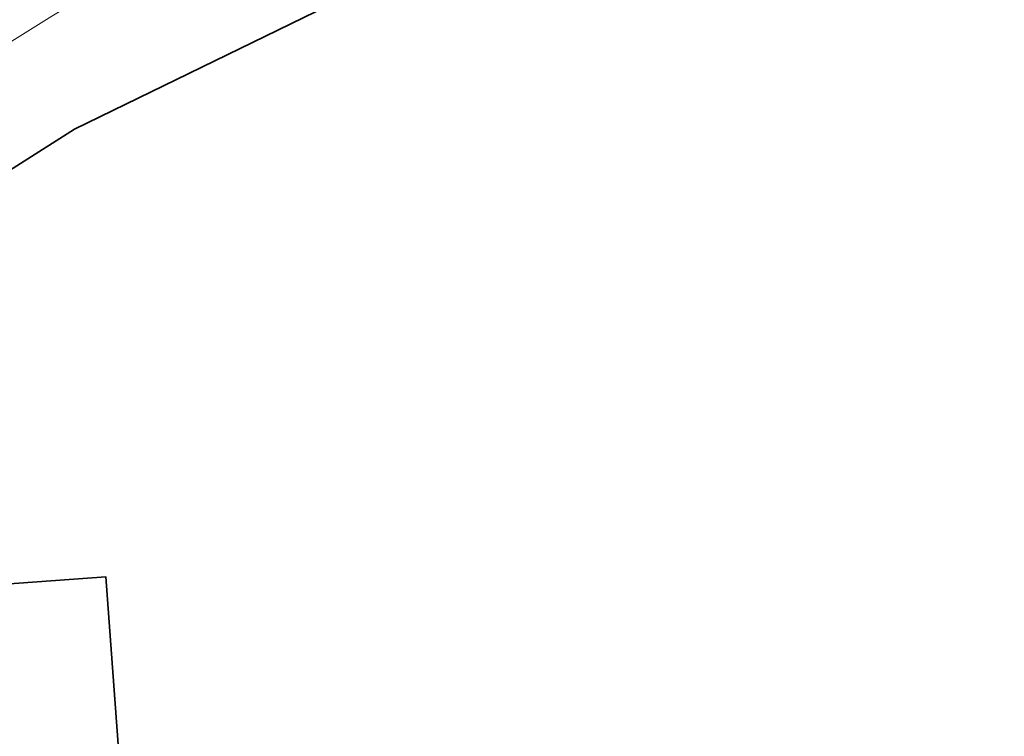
# Model space of a CAD drawing. Header units: metres. Extents: x 163628 to 167676, y 402708 to 405373.
# Tile 36 of 256: x 164325 to 164447, y 403246 to 403335. Entities that reach past the tile are written whole.
import ezdxf

# ---------------------------------------------------------------- set-up
doc = ezdxf.new("R2010")
doc.units = ezdxf.units.M
doc.layers.add('X-CA190022.004-UO-ARC_Arcering$0$N-GV-GR-GRAS-A-200 GRASMENGSEL 01 KRUIDENMENGSEL', color=44, linetype='Continuous', lineweight=18, transparency=0.5)
for name, color, linetype, lineweight in [('X-CA190022.004-UO-BGT_Ondergrond$0$GE_322_WGDInrit_Vlak_GEM', 253, 'Continuous', 9), ('X-CA190022.004-UO-BGT_Ondergrond$0$GE_401_OTDErf_Vlak_GEM', 253, 'Continuous', 9), ('X-CA190022.004-UO-BGT_Ondergrond$0$GE_541_OWTOever_slootkant_Vlak_GEM', 253, 'Continuous', 9), ('X-CA190022.004-UO-BGT_Ondergrond$0$GE_601_PNDgrondvlakpand_Vlak_MV_GEM', 34, 'Continuous', 35)]:
    doc.layers.add(name, color=color, linetype=linetype, lineweight=lineweight)

msp = doc.modelspace()

# ---------------------------------------------------------------- hatches: boundary and pattern name
at = {"layer": 'X-CA190022.004-UO-ARC_Arcering$0$N-GV-GR-GRAS-A-200 GRASMENGSEL 01 KRUIDENMENGSEL'}
h = msp.add_hatch(dxfattribs=at)
h.set_pattern_fill('AGR-GRAS_02-SO', color=256, scale=0.1, pattern_type=2)
h.set_pattern_definition([(0, (0, 0), (1, 1), [0.25, -0.75]), (0, (0.55, 0.6), (1, 1), [0.25, -0.75]), (90, (0.1, 0.35), (-1, 1), [0.25, -0.75]), (90, (0.5, 0.7), (-1, 1), [0.25, -0.75]), (45, (0.2, 0.7), (0, 1), [0.25, -1.164213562]), (135, (0.55, 0), (-1, 0), [0.25, -1.164213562]), (26.5650512, (0.25, 0.3), (1, 4e-10), [0.25, -1.986067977]), (26.5650512, (0.7, 0.8), (1, 4e-10), [0.25, -1.986067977]), (63.43494882, (0.7, 0), (5e-11, 1), [0.25, -1.986067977]), (63.43494882, (0.25, 0.45), (5e-11, 1), [0.25, -1.986067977]), (63.43494882, (0.6, 0.2), (5e-11, 1), [0.25, -1.986067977]), (116.5650512, (0, 0.55), (-4e-10, 1), [0.25, -1.986067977]), (153.43494882, (0.2, 0.15), (-1, 5e-11), [0.25, -1.986067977])])
edge = h.paths.add_edge_path()
edge.add_line((164426.617, 403420.12), (164425.948, 403421.459))
edge.add_line((164425.948, 403421.459), (164396.651, 403407.199))
edge.add_line((164396.651, 403407.199), (164370.322, 403394.225))
edge.add_line((164370.322, 403394.225), (164348.121, 403382.407))
edge.add_line((164348.121, 403382.407), (164330.425, 403372.846))
edge.add_line((164330.425, 403372.846), (164319.162, 403366.391))
edge.add_line((164319.162, 403366.391), (164296.168, 403352.517))
edge.add_line((164296.168, 403352.517), (164273.361, 403337.807))
edge.add_line((164273.361, 403337.807), (164265.474, 403332.533))
edge.add_line((164265.474, 403332.533), (164256.88, 403326.629))
edge.add_line((164256.88, 403326.629), (164249.633, 403321.48))
edge.add_line((164249.633, 403321.48), (164244.343, 403317.721))
edge.add_line((164244.343, 403317.721), (164240.156, 403314.657))
edge.add_line((164240.156, 403314.657), (164232.707, 403309.203))
edge.add_line((164232.707, 403309.203), (164214.782, 403295.659))
edge.add_line((164214.782, 403295.659), (164201.6, 403285.197))
edge.add_arc((164265.938, 403204.125), 103.5, 128.43539, 130.6698)
edge.add_line((164198.488, 403282.627), (164199.761, 403281.076))
edge.add_line((164199.761, 403281.076), (164205.032, 403285.787))
edge.add_arc((164271.675, 403211.231), 100, 128.43539, 131.79221, ccw=False)
edge.add_line((164209.512, 403289.561), (164215.701, 403294.473))
edge.add_line((164215.701, 403294.473), (164233.603, 403308))
edge.add_line((164233.603, 403308), (164241.042, 403313.446))
edge.add_line((164241.042, 403313.446), (164245.22, 403316.504))
edge.add_line((164245.22, 403316.504), (164250.502, 403320.258))
edge.add_line((164250.502, 403320.258), (164257.739, 403325.399))
edge.add_line((164257.739, 403325.399), (164266.316, 403331.291))
edge.add_line((164266.316, 403331.291), (164274.184, 403336.553))
edge.add_line((164274.184, 403336.553), (164296.962, 403351.244))
edge.add_line((164296.962, 403351.244), (164319.922, 403365.098))
edge.add_line((164319.922, 403365.098), (164331.155, 403371.535))
edge.add_line((164331.155, 403371.535), (164348.829, 403381.085))
edge.add_line((164348.829, 403381.085), (164371.006, 403392.89))
edge.add_line((164371.006, 403392.89), (164397.311, 403405.852))
edge.add_line((164397.311, 403405.852), (164426.617, 403420.12))

# ---------------------------------------------------------------- linework, layer by layer
at = {"layer": 'X-CA190022.004-UO-BGT_Ondergrond$0$GE_322_WGDInrit_Vlak_GEM', "flags": 128}
msp.add_lwpolyline([(164453.34, 403243.92), (164459.164, 403239.041), (164462.106, 403236.523), (164463.122, 403236.704), (164463.73, 403231.629), (164462.101, 403231.511), (164383.424, 403225.85), (164300.092, 403219.713), (164300.059, 403220.145), (164273.507, 403218.137), (164272.587, 403230.678), (164297.797, 403232.527), (164297.717, 403234.125), (164305.028, 403234.668), (164303.66, 403253.318), (164305.46, 403255.426), (164304.86, 403263.604), (164335.639, 403265.866), (164337.868, 403235.458), (164453.34, 403243.92)], dxfattribs=at)
at = {"layer": 'X-CA190022.004-UO-BGT_Ondergrond$0$GE_401_OTDErf_Vlak_GEM', "flags": 128}
for points in [[(164318.271, 403328.928), (164328.944, 403335.567), (164339.738, 403342.06), (164352.683, 403349.048), (164364.941, 403355.617), (164377.549, 403362.178), (164391.056, 403369.382), (164407.491, 403377.871), (164427.97, 403388.858), (164441.975, 403395.917), (164452.283, 403401.37), (164453.126, 403403.335), (164455.882, 403405.808), (164461.191, 403409.172), (164471.709, 403413.607), (164476.252, 403415.868), (164480.879, 403417.646)], [(164459.34, 403244.36), (164458.98, 403249.35), (164451.064, 403357.976), (164450.697, 403362.962), (164410.791, 403360.027), (164331.744, 403321.501), (164292.812, 403296.784), (164225.762, 403249.94), (164227.415, 403227.365)]]:
    msp.add_lwpolyline(points, dxfattribs=at)
at = {"layer": 'X-CA190022.004-UO-BGT_Ondergrond$0$GE_541_OWTOever_slootkant_Vlak_GEM', "flags": 128}
msp.add_lwpolyline([(164441.975, 403395.917), (164427.97, 403388.858), (164407.491, 403377.871), (164391.056, 403369.382), (164377.549, 403362.178), (164364.941, 403355.617), (164352.683, 403349.048), (164339.738, 403342.06), (164328.944, 403335.567), (164318.271, 403328.928)], dxfattribs=at)
at = {"layer": 'X-CA190022.004-UO-BGT_Ondergrond$0$GE_601_PNDgrondvlakpand_Vlak_MV_GEM', "flags": 128}
msp.add_lwpolyline([(164451.064, 403357.976), (164458.98, 403249.35), (164459.34, 403244.36), (164453.748, 403243.95), (164453.34, 403243.92), (164337.868, 403235.458), (164335.639, 403265.866), (164304.86, 403263.604), (164305.46, 403255.426), (164303.66, 403253.318), (164305.028, 403234.668), (164297.717, 403234.125), (164297.797, 403232.527), (164272.587, 403230.678), (164261.787, 403229.886), (164227.415, 403227.365), (164225.762, 403249.94), (164292.812, 403296.784), (164331.744, 403321.501), (164410.791, 403360.027), (164450.697, 403362.962), (164451.064, 403357.976)], dxfattribs=at)

doc.saveas('drawing.dxf')
